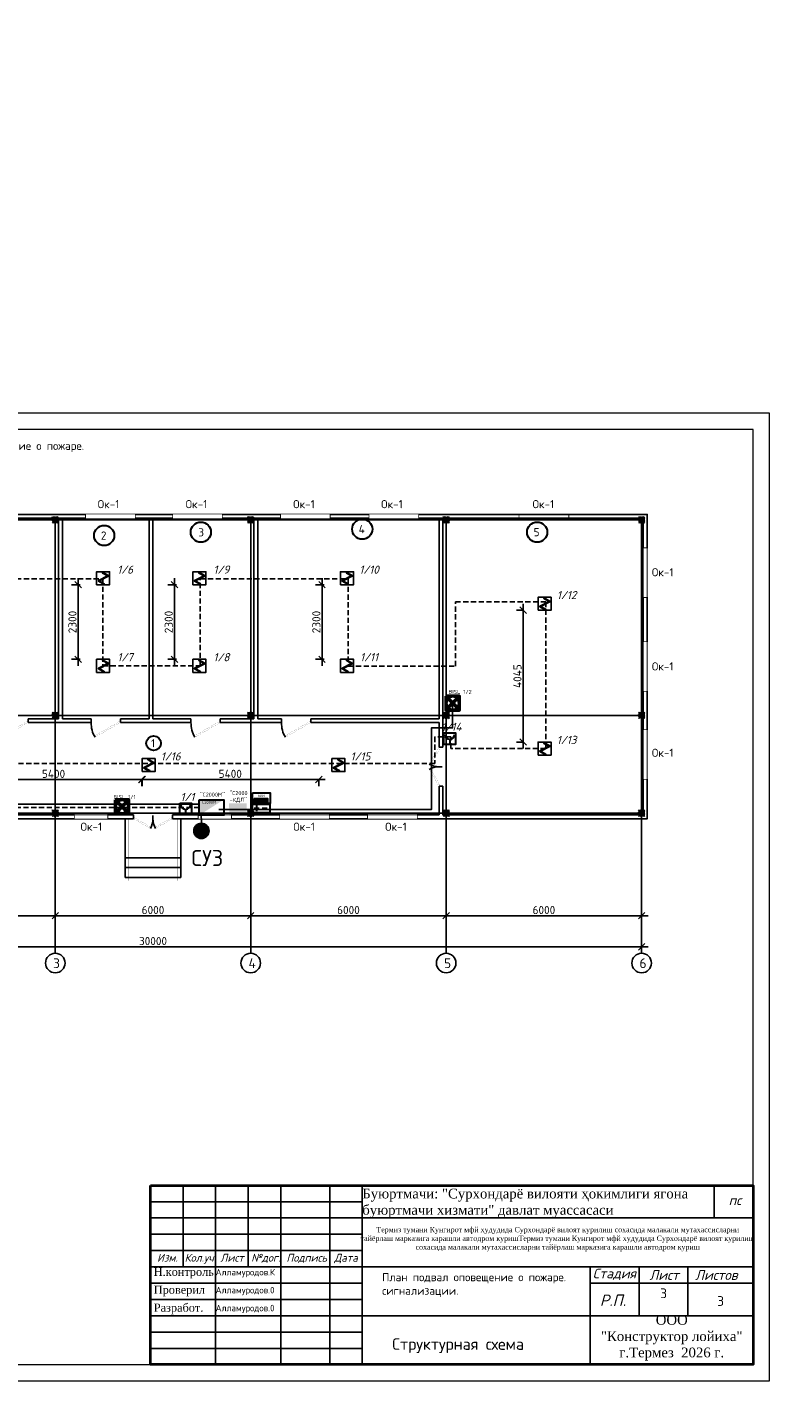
# Model space of a CAD drawing. Header units: millimetres. Extents: x -228268 to 1513407, y -439898 to -137408.
# Tile 106 of 128: x 252061 to 275325, y -249381 to -207836. Entities that reach past the tile are written whole.
import ezdxf
from ezdxf.enums import TextEntityAlignment as Align

# ---------------------------------------------------------------- set-up
doc = ezdxf.new("R2010")
doc.units = ezdxf.units.MM
doc.set_wipeout_variables(frame=1)
for name, pattern in [('ACAD_ISO10W100', [18, 12, -3, 0, -3]), ('DASHDOT2', [12.7, 6.35, -3.175, 0, -3.175]), ('HIDDEN2', [4.7625, 3.175, -1.5875]), ('JIS_09_50', [55, 50, -1.2, 0.7, -1.2, 0.7, -1.2])]:
    doc.linetypes.add(name, pattern=pattern)
for name, color, linetype, lineweight in [('.', 7, 'Continuous', 15), ('_ESchemePE', 3, 'DASHDOT2', 15), ('w-line', 7, 'Continuous', 0), ('план', 7, 'Continuous', 50), ('ПС', 1, 'ACAD_ISO10W100', 30), ('Рамка (Sheet frame)', 7, 'Continuous', 30), ('Элементы', 1, 'Continuous', 25)]:
    doc.layers.add(name, color=color, linetype=linetype, lineweight=lineweight)
for name, color, linetype in [('Lines', 7, 'Continuous'), ('окно и двер', 5, 'Continuous'), ('Ук', 10, 'Continuous'), ('Штамп опасные', 7, 'Continuous'), ('Электрика', 7, 'Continuous')]:
    doc.layers.add(name, color=color, linetype=linetype)
doc.styles.add('250', font='isocpeur.ttf', dxfattribs={"height": 250})
doc.styles.add('GOST', font='isocpeur.ttf')
doc.styles.add('ISO', font='isocpeui.ttf')
doc.styles.add('ISOCPEUR', font='isocpeur.ttf', dxfattribs={"height": 5})
doc.styles.add('OOO-Kazar', font='isocpeur.ttf')
doc.styles.add('V@ler@Live', font='isocpeur.ttf')
doc.styles.add('ViTEXT', font='isocpeur.ttf')
doc.styles.add('Бристоль', font='isocpeui.ttf')
doc.styles.add('Миржалол', font='isocpeui.ttf', dxfattribs={"height": 250})
doc.styles.add('Мой 250', font='isocpeui.ttf', dxfattribs={"height": 250})
doc.dimstyles.new('1-100', dxfattribs={"dimtxt": 250, "dimasz": 200, "dimexe": 200, "dimexo": 500, "dimgap": 50, "dimtad": 1, "dimdec": 0, "dimdsep": 46, "dimtxsty": 'ViTEXT', "dimblk": 'OBLIQUE', "dimcen": 250, "dimdle": 200, "dimclrd": 256, "dimclre": 256, "dimclrt": 256, "dimadec": 0, "dimazin": 0, "dimtfac": 1, "dimtdec": 0, "dimtmove": 1, "dimatfit": 3, "dimldrblk": 'OBLIQUE', "dimfxl": 200, "dimfxlon": 1, "dimtolj": 1, "dimlwd": -1, "dimlwe": -1, "dimarcsym": 0})

# ---------------------------------------------------------------- blocks, each defined once
blk = doc.blocks.new('_Oblique')
at = {"color": 0, "linetype": 'ByBlock', "lineweight": -2}
blk.add_line((-0.5, -0.5), (0.5, 0.5), dxfattribs=at)
blk = doc.blocks.new('*D372')
at = {"transparency": 16777216}
for p, q in [((246727, -235106), (253127, -235106)), ((246927, -234906), (246927, -235306)), ((252927, -234906), (252927, -235306))]:
    blk.add_line(p, q, dxfattribs=at)
at = {"layer": 'Defpoints', "color": 0, "transparency": 16777216}
for p in [(246927, -232159), (252927, -232159), (252927, -235106)]:
    blk.add_point(p, dxfattribs=at)
at = {"transparency": 16777216, "xscale": 200, "yscale": 200, "zscale": 200, "rotation": 180}
blk.add_blockref('_Oblique', (246927, -235106), dxfattribs=at)
at = {"transparency": 16777216, "xscale": 200, "yscale": 200, "zscale": 200}
blk.add_blockref('_Oblique', (252927, -235106), dxfattribs=at)
at = {"transparency": 16777216, "insert": (249927, -234931), "char_height": 250, "attachment_point": 5, "style": 'ViTEXT'}
blk.add_mtext('\\A1;6000', dxfattribs=at)
blk = doc.blocks.new('*D373')
at = {"transparency": 16777216}
for p, q in [((252727, -235106), (259127, -235106)), ((252927, -234906), (252927, -235306)), ((258927, -234906), (258927, -235306))]:
    blk.add_line(p, q, dxfattribs=at)
at = {"layer": 'Defpoints', "color": 0, "transparency": 16777216}
for p in [(252927, -232159), (258927, -232159), (258927, -235106)]:
    blk.add_point(p, dxfattribs=at)
at = {"transparency": 16777216, "xscale": 200, "yscale": 200, "zscale": 200, "rotation": 180}
blk.add_blockref('_Oblique', (252927, -235106), dxfattribs=at)
at = {"transparency": 16777216, "xscale": 200, "yscale": 200, "zscale": 200}
blk.add_blockref('_Oblique', (258927, -235106), dxfattribs=at)
at = {"transparency": 16777216, "insert": (255927, -234931), "char_height": 250, "attachment_point": 5, "style": 'ViTEXT'}
blk.add_mtext('\\A1;6000', dxfattribs=at)
blk = doc.blocks.new('*D374')
at = {"transparency": 16777216}
for p, q in [((258727, -235106), (265127, -235106)), ((258927, -234906), (258927, -235306)), ((264927, -234906), (264927, -235306))]:
    blk.add_line(p, q, dxfattribs=at)
at = {"layer": 'Defpoints', "color": 0, "transparency": 16777216}
for p in [(258927, -232159), (264927, -232159), (264927, -235106)]:
    blk.add_point(p, dxfattribs=at)
at = {"transparency": 16777216, "xscale": 200, "yscale": 200, "zscale": 200, "rotation": 180}
blk.add_blockref('_Oblique', (258927, -235106), dxfattribs=at)
at = {"transparency": 16777216, "xscale": 200, "yscale": 200, "zscale": 200}
blk.add_blockref('_Oblique', (264927, -235106), dxfattribs=at)
at = {"transparency": 16777216, "insert": (261927, -234931), "char_height": 250, "attachment_point": 5, "style": 'ViTEXT'}
blk.add_mtext('\\A1;6000', dxfattribs=at)
blk = doc.blocks.new('*D375')
at = {"transparency": 16777216}
for p, q in [((240927, -235858), (240927, -236258)), ((270927, -235858), (270927, -236258)), ((240727, -236058), (271127, -236058))]:
    blk.add_line(p, q, dxfattribs=at)
at = {"layer": 'Defpoints', "color": 0, "transparency": 16777216}
for p in [(240927, -232159), (270927, -232159), (270927, -236058)]:
    blk.add_point(p, dxfattribs=at)
at = {"transparency": 16777216, "xscale": 200, "yscale": 200, "zscale": 200, "rotation": 180}
blk.add_blockref('_Oblique', (240927, -236058), dxfattribs=at)
at = {"transparency": 16777216, "xscale": 200, "yscale": 200, "zscale": 200}
blk.add_blockref('_Oblique', (270927, -236058), dxfattribs=at)
at = {"transparency": 16777216, "insert": (255927, -235883), "char_height": 250, "attachment_point": 5, "style": 'ViTEXT'}
blk.add_mtext('\\A1;30000', dxfattribs=at)
blk = doc.blocks.new('*D376')
at = {"transparency": 16777216}
for p, q in [((264727, -235106), (271127, -235106)), ((264927, -234906), (264927, -235306)), ((270927, -234906), (270927, -235306))]:
    blk.add_line(p, q, dxfattribs=at)
at = {"layer": 'Defpoints', "color": 0, "transparency": 16777216}
for p in [(264927, -232159), (270927, -232159), (270927, -235106)]:
    blk.add_point(p, dxfattribs=at)
at = {"transparency": 16777216, "xscale": 200, "yscale": 200, "zscale": 200, "rotation": 180}
blk.add_blockref('_Oblique', (264927, -235106), dxfattribs=at)
at = {"transparency": 16777216, "xscale": 200, "yscale": 200, "zscale": 200}
blk.add_blockref('_Oblique', (270927, -235106), dxfattribs=at)
at = {"transparency": 16777216, "insert": (267927, -234931), "char_height": 250, "attachment_point": 5, "style": 'ViTEXT'}
blk.add_mtext('\\A1;6000', dxfattribs=at)
blk = doc.blocks.new('*U176')
at = {"layer": 'окно и двер'}
blk.add_lwpolyline([(0, 0), (1500, 0), (1500, 120), (0, 120)], close=True, dxfattribs=at)
blk.add_wipeout([(0, 120), (1500, 120), (1500, 0), (0, 0)])
at = {"layer": 'окно и двер', "const_width": 5}
for points in [[(0, 100), (1500, 100)], [(0, 20), (1500, 20)]]:
    blk.add_lwpolyline(points, dxfattribs=at)
blk = doc.blocks.new('ваппвап')
at = {"layer": '.'}
h = blk.add_hatch(dxfattribs=at)
h.set_pattern_fill('JIS_LC_20', color=256, scale=1.5)
h.set_pattern_definition([(45, (-2878419.315, -2938762.286), (-21.21320344, 21.21320344), []), (45, (-2878418.715, -2938762.286), (-21.21320344, 21.21320344), [])])
h.paths.add_polyline_path([(1480802, 617821), (1481002, 617821), (1481002, 618021), (1480802, 618021)])
at = {"color": 1, "const_width": 5}
blk.add_lwpolyline([(1480802, 618021), (1481002, 618021), (1481002, 617821), (1480802, 617821)], close=True, dxfattribs=at)
blk = doc.blocks.new('*U282')
at = {"layer": 'окно и двер'}
blk.add_lwpolyline([(0, 0), (1000, 0), (1000, 120), (0, 120)], close=True, dxfattribs=at)
blk.add_wipeout([(0, 120), (1000, 120), (1000, 0), (0, 0)])
at = {"layer": 'окно и двер', "const_width": 5}
for points in [[(0, 100), (1000, 100)], [(0, 20), (1000, 20)]]:
    blk.add_lwpolyline(points, dxfattribs=at)
blk = doc.blocks.new('*U128')
at = {"linetype": 'ByBlock'}
for p, q in [((-900, 0), (-900, -100)), ((0, 0), (0, -100))]:
    blk.add_line(p, q, dxfattribs=at)
at = {"color": 34, "linetype": 'ByBlock', "const_width": 3}
blk.add_lwpolyline([(0, 0), (-779, 450), (-801, 412), (-22, -38)], close=True, dxfattribs=at)
at = {"linetype": 'ByBlock'}
blk.add_arc((0, 0), 900, 150, 180, dxfattribs=at)
blk = doc.blocks.new('*U157')
at = {"linetype": 'ByBlock'}
for p, q in [((-600, 0), (-600, -100)), ((0, 0), (0, -100))]:
    blk.add_line(p, q, dxfattribs=at)
at = {"color": 34, "linetype": 'ByBlock', "const_width": 3}
blk.add_lwpolyline([(0, 0), (-520, 300), (-541, 262), (-22, -38)], close=True, dxfattribs=at)
at = {"linetype": 'ByBlock'}
blk.add_arc((0, 0), 600, 150, 180, dxfattribs=at)
blk = doc.blocks.new('йввв')
at = {"color": 5, "linetype": 'ByBlock', "lineweight": 30}
blk.add_lwpolyline([(109455200, 63352280), (109455650, 63352280), (109455650, 63351830), (109455200, 63351830)], close=True, dxfattribs=at)
at = {"layer": 'план', "color": 5, "linetype": 'ByBlock', "lineweight": 30}
blk.add_line((109455425, 63352040), (109455425, 63351870), dxfattribs=at)
blk.add_arc((109455425, 63352225), 185, 180, 0, dxfattribs=at)
blk = doc.blocks.new('*U295')
at = {"layer": 'Электрика'}
h = blk.add_hatch(color=1, dxfattribs=at)
h.dxf.hatch_style = 1
h.paths.add_polyline_path([(153, 72), (-145, -82), (34, -185, 1), (36, -180), (-135, -81), (163, 73), (-15, 175, 1), (-18, 170)])
blk.add_lwpolyline([(-200, -200), (200, -200), (200, 200), (-200, 200)], close=True, dxfattribs=at)
at = {"layer": 'Электрика', "color": 1, "lineweight": 30}
blk.add_lwpolyline([(153, 72), (-145, -82), (34, -185, 1), (36, -180), (-135, -81), (163, 73), (-15, 175, 1), (-18, 170)], format="xyb", close=True, dxfattribs=at)
blk = doc.blocks.new('*D383')
at = {"transparency": 16777216}
for p, q in [((253630, -224749), (253630, -227437)), ((253695, -224949), (253430, -224949)), ((253695, -227237), (253430, -227237))]:
    blk.add_line(p, q, dxfattribs=at)
at = {"layer": 'Defpoints', "color": 0, "transparency": 16777216}
for p in [(254195, -224949), (253630, -227237), (254195, -227237)]:
    blk.add_point(p, dxfattribs=at)
at = {"transparency": 16777216, "xscale": 200, "yscale": 200, "zscale": 200}
for p, rotation in [((253630, -224949), 90), ((253630, -227237), 270)]:
    blk.add_blockref('_Oblique', p, dxfattribs=dict(at, rotation=rotation))
at = {"transparency": 16777216, "insert": (253455, -226093), "char_height": 250, "attachment_point": 5, "rotation": 90, "style": 'ViTEXT'}
blk.add_mtext('\\A1;2300', dxfattribs=at)
blk = doc.blocks.new('*D384')
at = {"transparency": 16777216}
for p, q in [((256585, -224749), (256585, -227437)), ((256650, -224949), (256385, -224949)), ((256650, -227237), (256385, -227237))]:
    blk.add_line(p, q, dxfattribs=at)
at = {"layer": 'Defpoints', "color": 0, "transparency": 16777216}
for p in [(257150, -224949), (256585, -227237), (257150, -227237)]:
    blk.add_point(p, dxfattribs=at)
at = {"transparency": 16777216, "xscale": 200, "yscale": 200, "zscale": 200}
for p, rotation in [((256585, -224949), 90), ((256585, -227237), 270)]:
    blk.add_blockref('_Oblique', p, dxfattribs=dict(at, rotation=rotation))
at = {"transparency": 16777216, "insert": (256410, -226093), "char_height": 250, "attachment_point": 5, "rotation": 90, "style": 'ViTEXT'}
blk.add_mtext('\\A1;2300', dxfattribs=at)
blk = doc.blocks.new('*D385')
at = {"transparency": 16777216}
for p, q in [((261117, -224749), (261117, -227437)), ((261182, -224949), (260917, -224949)), ((261182, -227237), (260917, -227237))]:
    blk.add_line(p, q, dxfattribs=at)
at = {"layer": 'Defpoints', "color": 0, "transparency": 16777216}
for p in [(261682, -224949), (261117, -227237), (261682, -227237)]:
    blk.add_point(p, dxfattribs=at)
at = {"transparency": 16777216, "xscale": 200, "yscale": 200, "zscale": 200}
for p, rotation in [((261117, -224949), 90), ((261117, -227237), 270)]:
    blk.add_blockref('_Oblique', p, dxfattribs=dict(at, rotation=rotation))
at = {"transparency": 16777216, "insert": (260942, -226093), "char_height": 250, "attachment_point": 5, "rotation": 90, "style": 'ViTEXT'}
blk.add_mtext('\\A1;2300', dxfattribs=at)
blk = doc.blocks.new('*D386')
at = {"transparency": 16777216}
for p, q in [((267290, -225531), (267290, -229976)), ((267290, -225731), (267090, -225731)), ((267290, -229776), (267090, -229776))]:
    blk.add_line(p, q, dxfattribs=at)
at = {"layer": 'Defpoints', "color": 0, "transparency": 16777216}
for p in [(267746, -225731), (267290, -229776), (267746, -229776)]:
    blk.add_point(p, dxfattribs=at)
at = {"transparency": 16777216, "xscale": 200, "yscale": 200, "zscale": 200}
for p, rotation in [((267290, -225731), 90), ((267290, -229776), 270)]:
    blk.add_blockref('_Oblique', p, dxfattribs=dict(at, rotation=rotation))
at = {"transparency": 16777216, "insert": (267115, -227753), "char_height": 250, "attachment_point": 5, "rotation": 90, "style": 'ViTEXT'}
blk.add_mtext('\\A1;4045', dxfattribs=at)
blk = doc.blocks.new('*D387')
at = {"transparency": 16777216}
for p, q in [((249955, -230926), (255792, -230926)), ((250155, -230926), (250155, -231126)), ((255592, -230926), (255592, -231126))]:
    blk.add_line(p, q, dxfattribs=at)
at = {"layer": 'Defpoints', "color": 0, "transparency": 16777216}
for p in [(250155, -230683), (255592, -230683), (255592, -230926)]:
    blk.add_point(p, dxfattribs=at)
at = {"transparency": 16777216, "xscale": 200, "yscale": 200, "zscale": 200, "rotation": 180}
blk.add_blockref('_Oblique', (250155, -230926), dxfattribs=at)
at = {"transparency": 16777216, "xscale": 200, "yscale": 200, "zscale": 200}
blk.add_blockref('_Oblique', (255592, -230926), dxfattribs=at)
at = {"transparency": 16777216, "insert": (252874, -230751), "char_height": 250, "attachment_point": 5, "style": 'ViTEXT'}
blk.add_mtext('\\A1;5400', dxfattribs=at)
blk = doc.blocks.new('*D388')
at = {"transparency": 16777216}
for p, q in [((255380, -230926), (261217, -230926)), ((255580, -230926), (255580, -231126)), ((261017, -230926), (261017, -231126))]:
    blk.add_line(p, q, dxfattribs=at)
at = {"layer": 'Defpoints', "color": 0, "transparency": 16777216}
for p in [(255580, -230683), (261017, -230683), (261017, -230926)]:
    blk.add_point(p, dxfattribs=at)
at = {"transparency": 16777216, "xscale": 200, "yscale": 200, "zscale": 200, "rotation": 180}
blk.add_blockref('_Oblique', (255580, -230926), dxfattribs=at)
at = {"transparency": 16777216, "xscale": 200, "yscale": 200, "zscale": 200}
blk.add_blockref('_Oblique', (261017, -230926), dxfattribs=at)
at = {"transparency": 16777216, "insert": (258299, -230751), "char_height": 250, "attachment_point": 5, "style": 'ViTEXT'}
blk.add_mtext('\\A1;5400', dxfattribs=at)
blk = doc.blocks.new('A$C258B7E23')
at = {"layer": 'ПС', "color": 1, "lineweight": 50, "ltscale": 70}
for p, q in [((-212, 210), (212, -210)), ((212, 210), (-212, -210))]:
    blk.add_line(p, q, dxfattribs=at)
at = {"layer": 'ПС', "color": 5, "linetype": 'ByBlock', "lineweight": 50, "ltscale": 10}
blk.add_lwpolyline([(-302, 298), (302, 298), (302, -298), (-302, -298)], close=True, dxfattribs=at)
at = {"layer": 'ПС', "color": 1, "linetype": 'ByBlock', "lineweight": 50, "ltscale": 70}
blk.add_circle((0, 0), 298, dxfattribs=at)

msp = doc.modelspace()

# ---------------------------------------------------------------- linework, layer by layer
at = {"lineweight": 30, "ltscale": 5}
for p, q in [((259181.8, -231508.7), (259181.8, -231619.9)), ((259218.9, -231508.7), (259218.9, -231619.9)), ((259259, -231508.7), (259259, -231619.9)), ((259296.1, -231508.7), (259296.1, -231619.9)), ((259333.2, -231508.7), (259333.2, -231619.9)), ((259370.4, -231508.7), (259370.4, -231619.9)), ((259407.5, -231508.7), (259407.5, -231619.9))]:
    msp.add_line(p, q, dxfattribs=at)
at = {"color": 7, "linetype": 'Continuous'}
for p, q in [((255850.6, -243380.9), (274350.6, -243380.9)), ((255850.6, -248880.9), (255850.6, -243380.9)), ((256850.6, -245880.9), (256850.6, -243380.9)), ((257850.6, -248880.9), (257850.6, -243380.9)), ((258850.6, -245880.9), (258850.6, -243380.9)), ((259850.6, -248880.9), (259850.6, -243380.9)), ((261350.6, -248880.9), (261350.6, -243380.9)), ((262350.6, -248880.9), (262350.6, -243380.9)), ((262350.6, -244380.9), (274350.6, -244380.9)), ((255850.6, -245380.9), (262350.6, -245380.9)), ((255850.6, -245880.9), (262350.6, -245880.9)), ((262350.6, -245880.9), (274350.6, -245880.9)), ((269350.6, -245880.9), (269350.6, -248880.9)), ((270850.6, -247380.9), (270850.6, -245880.9)), ((272344.8, -247380.9), (272344.8, -245880.9)), ((269350.6, -246380.9), (274350.6, -246380.9)), ((262350.6, -247380.9), (274350.6, -247380.9))]:
    msp.add_line(p, q, dxfattribs=at)
at = {"color": 7, "ltscale": 2}
msp.add_line((273150.6, -243380.9), (273150.6, -244380.9), dxfattribs=at)
at = {"linetype": 'Continuous', "lineweight": 15, "ltscale": 100}
msp.add_lwpolyline([(232850.6, -249380.9), (274850.6, -249380.9), (274850.6, -219680.9), (232850.6, -219680.9)], close=True, dxfattribs=at)
for points in [[(253026.7, -229058.9), (253026.7, -222908.9)], [(253146.7, -229058.9), (253146.7, -222908.9)], [(255806.6, -229058.9), (255806.6, -222908.9)], [(255926.6, -229058.9), (255926.6, -222908.9)], [(259026.6, -229058.9), (259026.6, -222908.9)], [(259146.6, -229058.9), (259146.6, -222908.9)], [(264706.6, -229058.9), (264706.6, -222908.9)], [(264826.6, -229058.9), (264826.6, -222908.9)], [(252092.3, -229058.9), (253026.7, -229058.9)], [(252092.3, -229058.9), (252092.3, -229178.9)], [(252092.3, -229178.9), (254026.7, -229178.9)], [(253146.7, -229058.9), (254026.7, -229058.9)], [(254026.7, -229058.9), (254026.7, -229178.9)], [(254926.7, -229058.9), (255806.6, -229058.9)], [(254926.7, -229058.9), (254926.7, -229178.9)], [(254926.7, -229178.9), (257091.8, -229178.9)], [(255926.6, -229058.9), (257091.8, -229058.9)], [(257091.8, -229058.9), (257091.8, -229178.9)], [(257991.8, -229058.9), (259026.7, -229058.9)], [(257991.8, -229058.9), (257991.8, -229178.9)], [(257991.8, -229178.9), (259869.2, -229178.9)], [(259146.6, -229058.9), (259869.2, -229058.9)], [(259869.2, -229058.9), (259869.2, -229178.9)], [(260769.2, -229058.9), (264706.6, -229058.9)], [(260769.2, -229058.9), (260769.2, -229178.9)], [(260769.2, -229178.9), (264706.7, -229178.9), (264706.7, -229933.9)], [(264826.6, -229058.9), (264826.7, -229058.9), (264826.7, -229933.9)], [(264826.7, -229933.9), (264706.7, -229933.9)], [(264826.7, -231133.9), (264706.7, -231133.9)], [(264706.7, -231133.9), (264826.7, -231133.9)], [(264706.7, -231133.9), (264706.7, -232008.8)], [(264826.7, -231133.9), (264826.7, -232008.8)], [(255326.6, -232008.8), (247146.6, -232008.8)], [(255276.6, -232128.8), (255076.6, -232128.8), (255076.6, -233328.8), (256776.6, -233328.8), (256776.6, -232128.8), (256576.6, -232128.8)], [(255326.6, -232128.8), (255326.6, -232008.8)], [(264706.7, -232008.8), (256526.6, -232008.8)], [(256526.6, -232128.8), (256526.6, -232008.8)]]:
    msp.add_lwpolyline(points)
at = {"color": 3}
msp.add_lwpolyline([(246580.7, -228481.5), (246580.7, -231093.1), (247299.4, -231093.1), (247299.4, -231682.1), (257348.2, -231682.1)], dxfattribs=at)
at = {"color": 1, "lineweight": 30, "ltscale": 5}
for points in [[(258979.2, -231335.6), (259522, -231335.6), (259522, -231658.6), (258979.2, -231658.6)], [(258983.7, -231679.6), (259513.2, -231679.6), (259513.2, -231945.8), (258983.7, -231945.8)]]:
    msp.add_lwpolyline(points, close=True, dxfattribs=at)
for points in [[(259035.6, -231808.7), (259188.5, -231808.7)], [(259106.4, -231721.9), (259106.4, -231895.6)], [(259278.6, -231806.6), (259436.4, -231806.6)]]:
    msp.add_lwpolyline(points, dxfattribs=at)
at = {"lineweight": 30, "ltscale": 5}
msp.add_lwpolyline([(259036.3, -231508.7), (259443.9, -231508.7), (259443.9, -231619.9), (259036.3, -231619.9)], close=True, dxfattribs=at)
for points in [[(259036.3, -231524.4), (259443.9, -231524.4)], [(259036.3, -231551.8), (259443.9, -231551.8)], [(259036.3, -231579.6), (259443.9, -231579.6)], [(259036.3, -231598.6), (259443.9, -231598.6)]]:
    msp.add_lwpolyline(points, dxfattribs=at)
at = {"const_width": 10}
for points in [[(255176.6, -232128.8), (255176.6, -234028.8)], [(256676.6, -232128.8), (256676.6, -234028.8)]]:
    msp.add_lwpolyline(points, dxfattribs=at)
for points in [[(255076.6, -233328.8), (255076.6, -233628.8), (256776.6, -233628.8), (256776.6, -233328.8)], [(255076.6, -233628.8), (255076.6, -233928.8), (256776.6, -233928.8), (256776.6, -233628.8)]]:
    msp.add_lwpolyline(points, close=True)
at = {"lineweight": 40}
msp.add_lwpolyline([(255850.6, -243380.9), (274350.6, -243380.9), (274350.6, -248880.9), (255850.6, -248880.9)], close=True, dxfattribs=at)
at = {"color": 7, "linetype": 'Continuous'}
for points in [[(255850.6, -243880.9), (262350.6, -243880.9)], [(255850.6, -244380.9), (262350.6, -244380.9)], [(255850.6, -244880.9), (262350.6, -244880.9)], [(255850.6, -246380.9), (262350.6, -246380.9)], [(255850.6, -246880.9), (262350.6, -246880.9)], [(255850.6, -247380.9), (262350.6, -247380.9)], [(255850.6, -247880.9), (262350.6, -247880.9)], [(255850.6, -248380.9), (262350.6, -248380.9)]]:
    msp.add_lwpolyline(points, dxfattribs=at)
at = {"color": 1, "lineweight": 30}
for centre, radius in [((254428.7, -223438.5), 310), ((255946.2, -229812.1), 225.7)]:
    msp.add_circle(centre, radius, dxfattribs=at)
for centre in [(252926.7, -236558.1), (258926.7, -236558.1), (264926.7, -236558.1), (270926.7, -236558.1)]:
    msp.add_circle(centre, 300)
at = {"layer": '_ESchemePE', "color": 5, "linetype": 'HIDDEN2', "lineweight": 25, "ltscale": 50}
msp.add_lwpolyline([(257348.2, -231782.5), (246783.5, -231782.5), (243693.6, -231782.5), (243693.6, -225509.5), (247328.5, -225509.5), (247328.5, -227398.5), (250057.5, -227398.5), (250057.5, -224771.8), (254388.6, -224771.8), (254388.6, -227433), (257374.8, -227433), (257374.8, -224772.7), (261920.3, -224772.7), (261920.3, -227444.2), (265211.4, -227444.2), (265211.4, -225477.9), (267985, -225477.9), (267985, -229971.2), (265066, -229971.2), (265066, -229618.1), (264575.8, -229618.1), (264575.8, -230431.9), (246836.4, -230431.9), (246836.4, -229575.2)], dxfattribs=at)
at = {"layer": 'w-line', "color": 0, "linetype": 'Continuous', "lineweight": 15, "ltscale": 100}
msp.add_lwpolyline([(234850.6, -248880.9), (274350.6, -248880.9), (274350.6, -220180.9), (234850.6, -220180.9)], close=True, dxfattribs=at)
at = {"layer": 'Ук'}
for points in [[(270926.6, -222958.9), (237741, -222958.9)], [(252926.6, -222958.9), (252926.7, -236258.1)], [(258926.6, -222958.9), (258926.7, -236258.1)], [(264926.6, -222958.9), (264926.7, -236258.1)], [(270926.6, -222958.9), (270926.7, -236258.1)], [(270926.6, -228958.9), (237741, -228958.9)], [(270926.6, -231958.8), (237741, -231958.9)]]:
    msp.add_lwpolyline(points, dxfattribs=at)

# ---------------------------------------------------------------- block references
for p in [(-1227975, -840879.5), (-1221975, -840879.5), (-1215975, -840879.5), (-1209975, -840879.5), (-1227975, -846879.5), (-1221975, -846879.5), (-1215975, -846879.5), (-1209975, -846879.5), (-1227975, -849879.5), (-1221975, -849879.5), (-1215975, -849879.5), (-1209975, -849879.5)]:
    msp.add_blockref('ваппвап', p)
at = {"xscale": -1}
for name, p, rotation in [('*U128', (252092.3, -229178.9), 180), ('*U128', (254926.7, -229178.9), 180), ('*U128', (257991.8, -229178.9), 180), ('*U128', (260769.2, -229178.9), 180), ('*U157', (264707.1, -231133.5), 89.99893269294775), ('*U157', (256526.6, -232128.8), 180)]:
    msp.add_blockref(name, p, dxfattribs=dict(at, rotation=rotation))
for p, rotation in [((264707.1, -229933.5), 89.99893269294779), ((255326.6, -232128.8), 180)]:
    msp.add_blockref('*U157', p, dxfattribs=dict(rotation=rotation))
at = {"layer": 'план', "color": 5, "linetype": 'ByBlock', "lineweight": 25, "xscale": 0.7989135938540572, "yscale": 0.7989135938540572, "zscale": 0.7989135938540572}
for p in [(-87180392.4, -50842494.2), (-87188499.8, -50844647)]:
    msp.add_blockref('йввв', p, dxfattribs=at)
at = {"layer": 'Электрика', "color": 142, "linetype": 'ByBlock', "lineweight": 25, "ltscale": 20}
for p in [(254395.1, -224749.2), (257350.2, -224749.2), (261881.9, -224749.2), (267946, -225531.2), (254395.1, -227437.3), (257350.2, -227437.3), (261881.9, -227437.3), (267946, -229975.8), (255792.1, -230482.5), (261617.4, -230482.5)]:
    msp.add_blockref('*U295', p, dxfattribs=at)
at = {"layer": 'Элементы', "lineweight": 30, "ltscale": 10000, "xscale": -0.7002837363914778, "yscale": 0.7002837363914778, "zscale": 0.7002837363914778, "rotation": 90}
for p in [(265127.5, -228581.8), (254975.9, -231760.8)]:
    msp.add_blockref('A$C258B7E23', p, dxfattribs=at)

# ---------------------------------------------------------------- texts
at = {"style": 'GOST'}
for s, p in [('2', (254412.9, -223438.5)), ('3', (257406.6, -223340.4)), ('4', (262334.6, -223243.3)), ('5', (267703.1, -223336.3)), ('1', (255930.4, -229812.1))]:
    msp.add_text(s, height=250, dxfattribs=at).set_placement(p, align=Align.MIDDLE_CENTER)
at = {"lineweight": 15, "style": 'ISOCPEUR'}
msp.add_text('Структурная схема', height=355.866, dxfattribs=at).set_placement((263272.7, -248427))
at = {"insert": (92760.8, -208177.5), "char_height": 250, "width": 2220.067, "attachment_point": 1, "rotation": 0.1, "style": 'V@ler@Live'}
msp.add_mtext('\\pi768.67;{\\H1.2x;Код\\fISOCPEUR|b0|i0|c204|p34;\\P\\pi21.624;\\fISOCPEUR|b0|i1|c204|p34;оборудован\\fISOCPEUR|b0|i0|c204|p34;   \\P\\pi58.556;\\fISOCPEUR|b0|i1|c204|p34;мат\\fISOCPEUR|b0|i0|c204|p34;е\\fISOCPEUR|b0|i1|c204|p34;риала}', dxfattribs=at)
at = {"attachment_point": 1, "style": 'ViTEXT'}
for s, width, insert, char_height in [('Ок-1', 409.501, (254229.7, -222350.9), 250), ('Ок-1', 409.501, (256930, -222350.9), 250), ('Ок-1', 409.501, (260229.7, -222350.9), 250), ('Ок-1', 409.501, (262930, -222350.9), 250), ('Ок-1', 409.501, (271242.5, -224440), 250), ('Ок-1', 409.501, (271242.5, -227329.6), 250), ('Ок-1', 409.501, (271242.5, -229981.3), 250), ('3', 123, (252859.9, -236413.4), 300), ('4', 123, (258859.9, -236413.4), 300), ('5', 123, (264859.9, -236413.4), 300), ('6', 123, (270859.9, -236413.4), 300)]:
    msp.add_mtext_dynamic_manual_height_columns(s, width=width, gutter_width=17495.6, heights=[0], dxfattribs=dict(at, insert=insert, char_height=char_height))
at = {"color": 0, "linetype": 'JIS_09_50', "lineweight": 25, "attachment_point": 1, "style": 'ISO'}
for insert, char_height in [((257370.8, -231329.6), 123.48), ((257381.1, -231579.9), 86.436)]:
    msp.add_mtext_dynamic_manual_height_columns("{\\fISOCPEUR|b0|i0|c204|p34;''С2000M''}", width=4631.967, gutter_width=12.5, heights=[0], dxfattribs=dict(at, insert=insert, char_height=char_height))
at = {"color": 0, "linetype": 'JIS_09_50', "lineweight": 25, "insert": (258278.9, -231282.7), "char_height": 123.48, "attachment_point": 1, "rotation": 0.21241, "style": 'ISO'}
msp.add_mtext_dynamic_manual_height_columns("{\\fISOCPEUR|b0|i0|c204|p34;''С2000\\P-КДЛ''}", width=1062.856, gutter_width=12.5, heights=[0], dxfattribs=at)
at = {"color": 0, "linetype": 'JIS_09_50', "lineweight": 25, "insert": (259112.3, -231386.5), "char_height": 61.74, "width": 2315.983, "attachment_point": 1, "style": 'ISO'}
msp.add_mtext(' {\\fISOCPEUR|b0|i0|c204|p34;\\H1.1667x;БКИ}', dxfattribs=at)
at = {"color": 0, "linetype": 'Continuous', "lineweight": 5, "style": 'OOO-Kazar'}
for s, insert, char_height, attachment_point in [('{\\fISOCPEUR|b0|i1|c204|p34;пс}', (273788.9, -243985.8), 300, 8), ('{\\fISOCPEUR|b0|i1|c204|p34;Изм.}', (256370, -245480.5), 240, 2), ('{\\fISOCPEUR|b0|i1|c204|p34;Кол.уч.}', (257382, -245480.5), 240, 2), ('{\\fISOCPEUR|b0|i1|c204|p34;Лист}', (258354.1, -245480.5), 240, 2), ('{\\fISOCPEUR|b0|i1|c204|p34;№дог.}', (259390, -245480.5), 240, 2), ('{\\fISOCPEUR|b0|i1|c204|p34;Подпись}', (260647.1, -245480.5), 240, 2), ('{\\fISOCPEUR|b0|i1|c204|p34;Дата}', (261851.7, -245480.5), 240, 2), ('{\\fISOCPEUR|b0|i1|c204|p34;Стадия}', (270091.7, -246280.9), 300, 8), ('{\\fISOCPEUR|b0|i1|c204|p34;Лист }', (271616, -246280.9), 300, 8), ('{\\fISOCPEUR|b0|i1|c204|p34;Листов }', (273220, -246280.9), 300, 8), ('{\\fISOCPEUR|b0|i1|c204|p34;Р.П.}', (270046.5, -247080.9), 350, 8)]:
    msp.add_mtext(s, dxfattribs=dict(at, insert=insert, char_height=char_height, attachment_point=attachment_point))
at = {"color": 0, "ltscale": 0.1, "char_height": 300, "attachment_point": 1, "style": 'ISOCPEUR'}
for insert in [(271495.6, -246542.4), (273245.3, -246778.6)]:
    msp.add_mtext_dynamic_manual_height_columns('3', width=980.425, gutter_width=1250, heights=[0], dxfattribs=dict(at, insert=insert))
at = {"layer": 'Lines', "color": 0, "char_height": 250, "width": 6402.168, "attachment_point": 1, "style": 'Миржалол'}
for insert in [(248166.3, -220561.1), (262961.4, -246072)]:
    msp.add_mtext('{\\fISOCPEUR|b0|i0|c204|p34;\\C7;План подвал \\C256;оповещение о пожаре.  сигнализации\\C7;.}', dxfattribs=dict(at, insert=insert))
at = {"layer": 'ПС', "color": 250, "lineweight": 30, "style": 'GOST'}
for s, p in [('BISL 1/2', (264998.2, -228297.9)), ('BISL 1/1', (254710.9, -231526.4))]:
    msp.add_text(s, height=122.55, dxfattribs=at).set_placement(p)
at = {"layer": 'Штамп опасные', "lineweight": 25, "style": 'ViTEXT'}
for s, insert, char_height, width, attachment_point in [('{\\fTimes New Roman|b0|i0|c204|p18;\\C0;Буюртмачи: "Сурхондарё вилояти ҳокимлиги ягона буюртмачи хизмати" давлат муассасаси}', (262350.6, -243930.9), 300, 10000, 4), ('{\\fTimes New Roman|b0|i0|c204|p18;\\C0;Термиз тумани Кунгирот мфй худудида Сурхондарё вилоят курилиш сохасида малакали мутахассисларни тайёрлаш марказига карашли автодром куришТермиз тумани Кунгирот мфй худудида Сурхондарё вилоят курилиш сохасида малакали мутахассисларни тайёрлаш марказига карашли автодром куриш}', (268350.6, -245030.9), 160, 12000, 5), ('Алламуродов.К', (257850.6, -246072.2), 200, 2000, 4), ('{\\fTimes New Roman|b0|i0|c204|p18;\\C0;Н.контроль}', (255950.6, -246072.2), 250, 1800, 4), ('{\\fTimes New Roman|b0|i0|c204|p18;\\C0;Проверил\\Ftxt|c204; }', (255950.6, -246622.2), 250, 1800, 4), ('Алламуродов.0', (257850.6, -246622.2), 200, 2000, 4), ('{\\fTimes New Roman|b0|i0|c204|p18;\\C0;Разработ.}', (255950.6, -247172.2), 250, 1800, 4), ('Алламуродов.0', (257850.6, -247172.2), 200, 2000, 4), ('{\\fTimes New Roman|b0|i0|c204|p18;\\C0;ООО \\P"Конструктор лойиха"\\Pг.Термез  2026 г.\\Ftxt|c204;  }', (271850.6, -248055.9), 300, 5000, 5)]:
    msp.add_mtext(s, dxfattribs=dict(at, insert=insert, char_height=char_height, width=width, attachment_point=attachment_point))
at = {"layer": 'Электрика', "color": 7, "lineweight": 25, "char_height": 250, "width": 717.982, "attachment_point": 5, "style": 'Мой 250'}
for s, insert in [('1/6', (255072.6, -224484.4)), ('1/9', (258027.6, -224484.4)), ('1/10', (262559.4, -224484.4)), ('1/12', (268623.5, -225266.4)), ('1/7', (255072.6, -227172.5)), ('1/8', (258027.6, -227172.5)), ('1/11', (262559.4, -227172.5)), ('1/14', (265090.2, -229310.2)), ('1/13', (268623.5, -229711)), ('1/16', (256469.5, -230217.7)), ('1/15', (262294.8, -230217.7)), ('1/1', (256982.8, -231463))]:
    msp.add_mtext(s, dxfattribs=dict(at, insert=insert))
at = {"layer": 'Электрика', "color": 0, "lineweight": 25, "insert": (257104.4, -233087.7), "char_height": 422.34, "attachment_point": 1, "style": '250'}
msp.add_mtext_dynamic_manual_height_columns('{\\fISOCPEUR|b0|i0|c204|p34;\\H1.1667x;СУЗ}', width=2225.344, gutter_width=8.14, heights=[0], dxfattribs=at)

# ---------------------------------------------------------------- dimensions: what is measured, and where the dimension line sits
at = {"color": 1}
for base, p1, p2, picture, middle in [((253630.2, -227237.2), (254195.1, -224949.2), (254195.1, -227237.2), '*D383', (253455.2, -226093.2)), ((256585.2, -227237.2), (257150.1, -224949.2), (257150.1, -227237.2), '*D384', (256410.2, -226093.2)), ((261117, -227237.2), (261681.9, -224949.2), (261681.9, -227237.2), '*D385', (260942, -226093.2))]:
    dim = msp.add_linear_dim(base=base, p1=p1, p2=p2, angle=90, text='2300', dimstyle='1-100', dxfattribs=at)
    dim.commit()
    dim.dimension.update_dxf_attribs({"geometry": picture, "text_midpoint": middle})
dim = msp.add_linear_dim(base=(267290.1, -229775.8), p1=(267746, -225731.2), p2=(267746, -229775.8), angle=90, dimstyle='1-100', dxfattribs=at)
dim.commit()
dim.dimension.update_dxf_attribs({"geometry": '*D386', "text_midpoint": (267115.1, -227753.5)})
for base, p1, p2, picture, middle in [((255592, -230925.6), (250155.1, -230682.5), (255592, -230682.5), '*D387', (252873.6, -230750.6)), ((261017.2, -230925.6), (255580.2, -230682.5), (261017.2, -230682.5), '*D388', (258298.7, -230750.6))]:
    dim = msp.add_linear_dim(base=base, p1=p1, p2=p2, text='5400', dimstyle='1-100', dxfattribs=at)
    dim.commit()
    dim.dimension.update_dxf_attribs({"geometry": picture, "text_midpoint": middle})
for base, p1, p2, picture, middle in [((270926.6, -236058.1), (240926.6, -232158.9), (270926.6, -232158.9), '*D375', (255926.6, -235883.1)), ((252926.6, -235106), (246926.6, -232158.9), (252926.6, -232158.9), '*D372', (249926.6, -234931)), ((258926.6, -235106), (252926.6, -232158.9), (258926.6, -232158.9), '*D373', (255926.6, -234931)), ((264926.6, -235106), (258926.6, -232158.9), (264926.6, -232158.9), '*D374', (261926.6, -234931)), ((270926.6, -235106), (264926.6, -232158.9), (270926.6, -232158.9), '*D376', (267926.6, -234931))]:
    dim = msp.add_linear_dim(base=base, p1=p1, p2=p2, dimstyle='1-100')
    dim.commit()
    dim.dimension.update_dxf_attribs({"geometry": picture, "text_midpoint": middle})

# ---------------------------------------------------------------- next in the draw order: block references
at = {"xscale": -1}
msp.add_blockref('*U176', (268676.6, -222908.9), dxfattribs=at)

# ---------------------------------------------------------------- next in the draw order: linework, layer by layer
for points in [[(255326.6, -232128.8), (240756.6, -232128.8), (240756.6, -222788.9), (271096.6, -222788.9), (271096.6, -232128.8), (256526.6, -232128.8)], [(247026.6, -232008.8), (240876.6, -232008.8), (240876.6, -222908.9), (270976.6, -222908.9), (270976.6, -232008.8), (264826.7, -232008.8)]]:
    msp.add_lwpolyline(points)
at = {"color": 1, "lineweight": 30}
msp.add_circle((267718.9, -223336.3), 310, dxfattribs=at)

# ---------------------------------------------------------------- next in the draw order: texts
at = {"insert": (267579.8, -222350.9), "char_height": 250, "attachment_point": 1, "style": 'ViTEXT'}
msp.add_mtext_dynamic_manual_height_columns('Ок-1', width=409.501, gutter_width=17495.6, heights=[0], dxfattribs=at)

# ---------------------------------------------------------------- next in the draw order: block references
at = {"xscale": -1}
for name, p in [('*U176', (255369.8, -222908.9)), ('*U176', (258042.8, -222908.9)), ('*U176', (261351.9, -222908.9)), ('*U176', (264068.8, -222908.9)), ('*U282', (254527.1, -232128.8)), ('*U282', (258326.3, -232128.8)), ('*U176', (261326.6, -232128.8)), ('*U176', (264026.8, -232128.8))]:
    msp.add_blockref(name, p, dxfattribs=at)
at = {"xscale": -1, "rotation": 270}
for p in [(270976.6, -225326.8), (270976.6, -228208.9), (270976.6, -230908.7)]:
    msp.add_blockref('*U176', p, dxfattribs=at)

# ---------------------------------------------------------------- next in the draw order: hatches: boundary and pattern name
at = {"layer": '.', "lineweight": 30, "ltscale": 5}
h = msp.add_hatch(color=256, dxfattribs=at)
h.dxf.hatch_style = 1
h.set_gradient(color1=(255, 0, 63), color2=(255, 0, 63), tint=1)
h.paths.add_polyline_path([(257348.2, -232020.4), (258098.5, -231544.7), (257348.2, -231544.7)])
h = msp.add_hatch(color=256, dxfattribs=at)
h.dxf.hatch_style = 1
h.set_gradient(color1=(255, 0, 63), color2=(255, 0, 63), tint=1)
h.paths.add_polyline_path([(258266.1, -232024.5), (258801.9, -232022.5), (258800.6, -231655.5), (258264.7, -231657.5)])
at = {"layer": '.', "transparency": 33554625}
h = msp.add_hatch(color=1, dxfattribs=at)
h.dxf.hatch_style = 1
h.set_gradient(color1=(0, 0, 255), color2=(255, 255, 0), tint=1)
h.paths.add_polyline_path([(257646.7, -232502, 1), (257176.9, -232502, 1)])

# ---------------------------------------------------------------- next in the draw order: linework, layer by layer
at = {"color": 3}
msp.add_lwpolyline([(265125.8, -228583.5), (265125.8, -229341.7), (264474.1, -229341.7), (264474.1, -231848.4), (257950.8, -231848.4)], dxfattribs=at)
at = {"color": 1, "lineweight": 30, "ltscale": 5}
msp.add_lwpolyline([(257348.2, -231544.7), (258098.5, -231544.7), (258098.5, -232020.4), (257348.2, -232020.4)], close=True, dxfattribs=at)
at = {"color": 1}
msp.add_lwpolyline([(257407.8, -231958.9), (257411.8, -232267.1)], dxfattribs=at)
at = {"color": 1, "lineweight": 30}
for centre in [(257396.7, -223335.2), (262350.4, -223243.3)]:
    msp.add_circle(centre, 310, dxfattribs=at)
at = {"color": 1}
msp.add_circle((257411.8, -232502), 234.9, dxfattribs=at)

# ---------------------------------------------------------------- next in the draw order: texts
at = {"char_height": 250, "attachment_point": 1, "style": 'ViTEXT'}
for insert in [(253703.7, -232250.5), (260234.8, -232250.5), (263054.3, -232250.5)]:
    msp.add_mtext_dynamic_manual_height_columns('Ок-1', width=409.501, gutter_width=17495.6, heights=[0], dxfattribs=dict(at, insert=insert))
at = {"layer": 'Рамка (Sheet frame)', "color": 7, "lineweight": 15, "insert": (-149158.3, -225607.1), "char_height": 250, "width": 15237.265, "attachment_point": 4, "style": 'Бристоль'}
msp.add_mtext('\\pi6641.54902;Примечание:\\P\\pi0;1. Монтаж {\\C256;пожарных дымовых извещателей выполнить }на расстоянии не более 4 метров от стены.\\P2. {\\C0;При монтаже подвесных потолков предусмотреть доступ к извещателям, для обеспечения обслуживания дымовых извещателей. Крепления всех дымовых извещателей за и под подвесным потолком \\C256;могут быть откорректированы с учетом всех нормативных документов, а также с учётом расположения освещения, вентиляции или других коммуникаций,\\C0; высотную отметку плана смотреть в архитектурно-строительной части проекта.}', dxfattribs=at)

doc.saveas('drawing.dxf')
